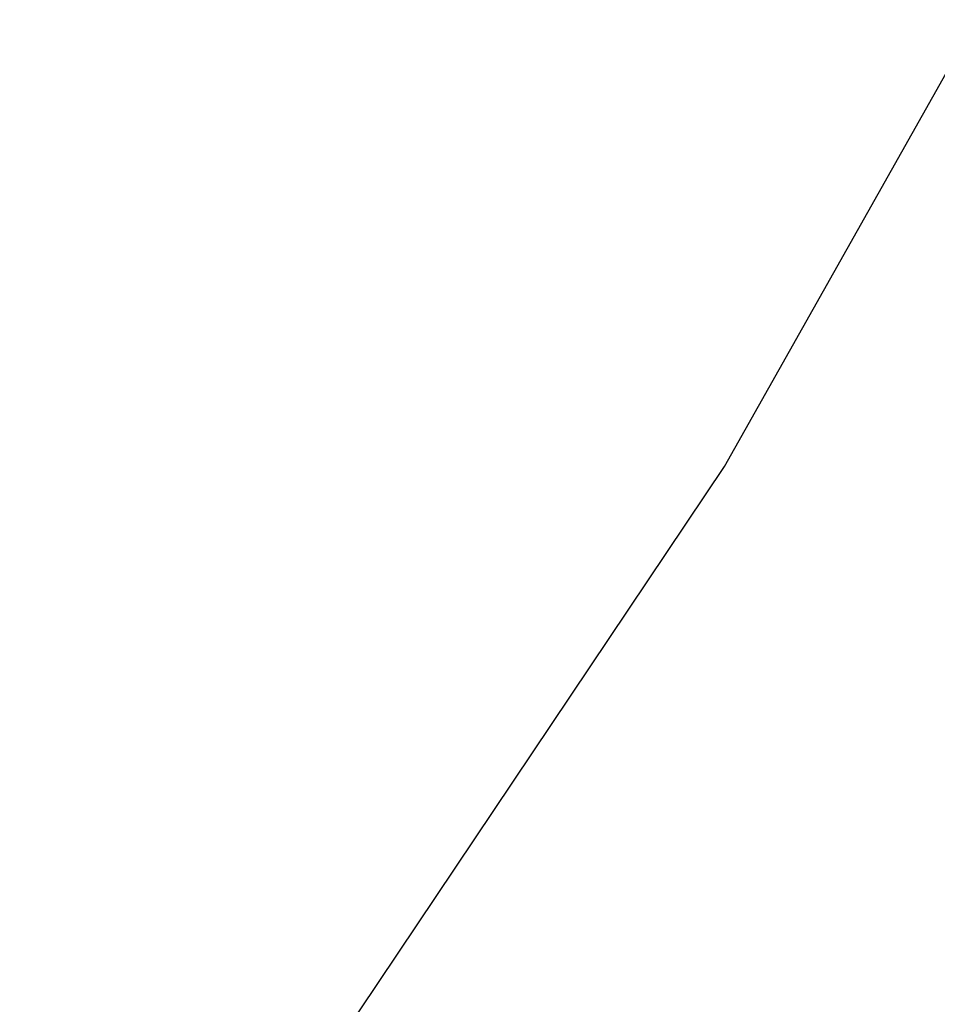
# Paper-space layout '_Trimétrica' of a CAD drawing. Header units: millimetres. Extents: x -779 to 439, y -976 to 228.
# Tile 136 of 186: x -271.83 to -266.47, y -597.85 to -592.09. Entities that reach past the tile are written whole.
import ezdxf

# ---------------------------------------------------------------- set-up
doc = ezdxf.new("R2010")
doc.units = ezdxf.units.MM

psp = doc.layouts.new('_Trimétrica')

# ---------------------------------------------------------------- linework, layer by layer
at = {"color": 8, "linetype": 'Continuous', "lineweight": 25, "flags": 128}
psp.add_lwpolyline([(-317.1773, -622.1035), (-312.3476, -621.7436), (-307.6309, -621.0735), (-303.0444, -620.0955), (-298.6048, -618.8133), (-294.3284, -617.2314), (-290.2308, -615.3558), (-286.3269, -613.1932), (-282.6309, -610.7514), (-279.1563, -608.0396), (-275.9159, -605.0674), (-272.9214, -601.8458), (-270.1837, -598.3865), (-267.7129, -594.7021), (-265.518, -590.8062), (-263.607, -586.7128), (-261.9868, -582.437), (-260.6634, -577.9943), (-259.6415, -573.401), (-258.925, -568.6738), (-258.5164, -563.8299), (-258.4173, -558.8871), (-258.6279, -553.8633)], dxfattribs=at)
at = {"color": 7, "linetype": 'Continuous', "lineweight": 25}
for points, knots in [([(-402.0302, -454.6863), (-401.7708, -454.4659), (-400.4713, -453.3619), (-397.9233, -451.6082), (-394.3914, -449.4442), (-390.6601, -447.552), (-386.7647, -445.9137), (-382.7129, -444.5396), (-378.5195, -443.431), (-374.1973, -442.5903), (-369.7591, -442.0189), (-365.2179, -441.7177), (-360.5866, -441.6873), (-355.8786, -441.9275), (-351.1076, -442.4379), (-346.2876, -443.2173), (-341.4329, -444.2641), (-336.5586, -445.5756), (-331.6794, -447.1486), (-326.8108, -448.979), (-321.9682, -451.0618), (-317.1671, -453.391), (-312.4229, -455.9599), (-307.751, -458.761), (-303.1666, -461.7856), (-298.6846, -465.0247), (-294.3195, -468.468), (-290.0855, -472.1047), (-285.9964, -475.9233), (-282.0654, -479.9116), (-278.3052, -484.0565), (-274.7279, -488.3448), (-271.3449, -492.7622), (-268.1667, -497.2944), (-265.2034, -501.9264), (-262.464, -506.6431), (-259.9566, -511.429), (-257.6887, -516.2684), (-255.6668, -521.1455), (-253.8963, -526.0444), (-252.382, -530.9492), (-251.1275, -535.8441), (-250.1357, -540.7136), (-249.4083, -545.5425), (-248.9465, -550.316), (-248.7504, -555.0198), (-248.8197, -559.6402), (-249.1533, -564.1639), (-249.7496, -568.5785), (-250.6068, -572.8722), (-251.7227, -577.0335), (-253.0949, -581.0519), (-254.7217, -584.9159), (-256.5971, -588.6179), (-258.7306, -592.1356), (-260.7626, -595.0573), (-262.1751, -596.7153), (-262.7094, -597.3424)], [0, 0, 0, 0, 0.0048103, 0.0240984, 0.0433393, 0.0625087, 0.0815904, 0.1005761, 0.1194649, 0.1382616, 0.1569744, 0.1756139, 0.1941911, 0.212717, 0.231202, 0.2496551, 0.2680841, 0.2864957, 0.3048953, 0.3232871, 0.3416745, 0.3600597, 0.3784441, 0.3968289, 0.4152149, 0.4336023, 0.4519911, 0.4703809, 0.4887711, 0.5071612, 0.5255502, 0.5439371, 0.5623211, 0.5807015, 0.5990777, 0.6174492, 0.6358161, 0.6541786, 0.6725374, 0.6908937, 0.7092488, 0.7276051, 0.7459657, 0.7643349, 0.782718, 0.8011217, 0.8195537, 0.8380233, 0.8565408, 0.8751175, 0.8937649, 0.9124944, 0.9313158, 0.9502357, 0.9692562, 0.9883728, 1, 1, 1, 1]), ([(-554.675, -592.6948), (-553.9344, -594.1433), (-551.7996, -598.3192), (-548.0837, -605.1647), (-543.4548, -613.1966), (-538.5906, -621.1335), (-533.5009, -628.9676), (-528.1903, -636.6901), (-522.665, -644.2924), (-516.9311, -651.7662), (-510.9952, -659.1032), (-504.8637, -666.2952), (-498.5435, -673.3343), (-492.0417, -680.2128), (-485.3654, -686.9229), (-478.5221, -693.4573), (-471.5192, -699.8087), (-464.3647, -705.97), (-457.0662, -711.9342), (-449.632, -717.6949), (-442.0702, -723.2455), (-434.3891, -728.5797), (-426.5973, -733.6916), (-418.7032, -738.5754), (-410.7156, -743.2256), (-402.6433, -747.6368), (-394.4953, -751.804), (-386.2804, -755.7225), (-378.0079, -759.3876), (-369.687, -762.7951), (-361.3268, -765.941), (-352.9366, -768.8217), (-344.526, -771.4336), (-336.1043, -773.7736), (-327.6809, -775.8389), (-319.2654, -777.627), (-310.8673, -779.1356), (-302.4961, -780.363), (-294.1614, -781.3074), (-285.8727, -781.9677), (-277.6396, -782.3431), (-269.4714, -782.4329), (-261.3778, -782.2371), (-253.368, -781.7559), (-245.4513, -780.9897), (-237.6369, -779.9396), (-229.9339, -778.6069), (-222.3511, -776.9933), (-214.8974, -775.1007), (-207.5814, -772.9317), (-200.4112, -770.489), (-193.3953, -767.7756), (-186.5411, -764.7952), (-179.8573, -761.5503), (-173.3478, -758.0493), (-167.0328, -754.2801), (-161.8871, -750.9634), (-158.9243, -748.8103), (-157.9309, -748.0884)], [0, 0, 0, 0, 0.009671, 0.02788, 0.046088, 0.064297, 0.082505, 0.100713, 0.11892, 0.137128, 0.155335, 0.173542, 0.191749, 0.209957, 0.228164, 0.246372, 0.26458, 0.282788, 0.300997, 0.319206, 0.337416, 0.355627, 0.373839, 0.392051, 0.410265, 0.428479, 0.446693, 0.464908, 0.483124, 0.50134, 0.519555, 0.537771, 0.555985, 0.574198, 0.592409, 0.610618, 0.628823, 0.647025, 0.665222, 0.683413, 0.701598, 0.719775, 0.737943, 0.756102, 0.77425, 0.792386, 0.810509, 0.828618, 0.846713, 0.864794, 0.882858, 0.900907, 0.918941, 0.936959, 0.954963, 0.972953, 0.990932, 1, 1, 1, 1])]:
    psp.add_open_spline(points, degree=3, knots=knots, dxfattribs=at)

doc.saveas('drawing.dxf')
